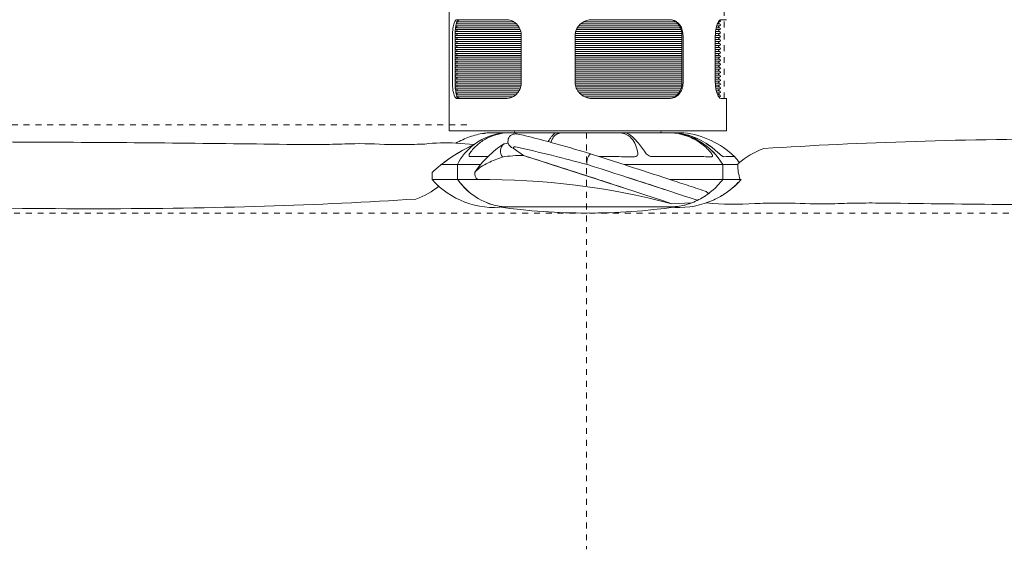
# Model space of a CAD drawing. Header units: millimetres. Extents: x 5806 to 11192, y -3252 to 7544.
# Tile 7 of 11: x 6306 to 6806, y 1189 to 1458. Entities that reach past the tile are written whole.
import ezdxf

# ---------------------------------------------------------------- set-up
doc = ezdxf.new("R2010")
doc.units = ezdxf.units.MM
doc.linetypes.add('Dash', pattern=[6, 3, -3])
doc.layers.add('A-ANNO-DIMS', color=7, linetype='Dash', lineweight=9, true_color=0xd2d2d2)
doc.layers.add('E-LITE-EQPM', color=7, linetype='Continuous', lineweight=20)

# ---------------------------------------------------------------- blocks, each defined once
blk = doc.blocks.new('33451 - 32100 JUST FAN Matt black ceiling fan with DC motor-500755-Alzado_PDF')
at = {"layer": 'E-LITE-EQPM'}
for p, q in [((6523.66, 1467.07), (6523.66, 1401.54)), ((6527.55, 1454.99), (6527.25, 1454.99)), ((6527.25, 1454.99), (6527.26, 1454.99)), ((6527.41, 1455.99), (6527.62, 1455.99)), ((6527.8, 1458.04), (6553.08, 1458.04)), ((6596.24, 1458.04), (6635.89, 1458.04)), ((6609.01, 1457.99), (6608.86, 1457.99)), ((6660.43, 1455.99), (6660.03, 1455.99)), ((6660.96, 1454.99), (6660.37, 1454.99)), ((6660.96, 1457), (6660.48, 1457)), ((6660.54, 1455.99), (6660.96, 1455.99)), ((6660.97, 1455.99), (6660.55, 1455.99)), ((6660.97, 1457), (6660.96, 1457)), ((6660.96, 1455.99), (6660.97, 1455.99)), ((6660.97, 1454.99), (6660.96, 1454.99)), ((6661.74, 1458.04), (6664.55, 1458.04)), ((6525.4, 1426.06), (6525.4, 1450.04)), ((6526.72, 1426.06), (6526.72, 1450.04)), ((6527.25, 1452.98), (6526.88, 1453.18)), ((6527.26, 1453.98), (6527.25, 1453.98)), ((6527.25, 1453.98), (6527.62, 1453.98)), ((6527.55, 1452.98), (6527.25, 1452.98)), ((6527.25, 1452.98), (6527.26, 1452.98)), ((6527.26, 1451.97), (6527.25, 1451.97)), ((6527.25, 1451.97), (6527.62, 1451.97)), ((6527.55, 1450.97), (6527.25, 1450.97)), ((6527.25, 1450.97), (6527.26, 1450.97)), ((6527.26, 1449.96), (6527.25, 1449.96)), ((6527.25, 1449.96), (6527.62, 1449.96)), ((6560.32, 1450.04), (6560.32, 1426.06)), ((6587.68, 1426.06), (6587.68, 1450.04)), ((6641.92, 1450.04), (6641.92, 1426.06)), ((6642.46, 1450.04), (6642.46, 1426.06)), ((6658.85, 1426.06), (6658.85, 1450.04)), ((6660.96, 1452.98), (6660.37, 1452.98)), ((6660.96, 1450.97), (6660.37, 1450.97)), ((6660.54, 1453.98), (6660.96, 1453.98)), ((6660.54, 1451.97), (6660.96, 1451.97)), ((6660.54, 1449.96), (6660.96, 1449.96)), ((6660.97, 1453.98), (6660.55, 1453.98)), ((6660.97, 1451.97), (6660.55, 1451.97)), ((6660.97, 1449.96), (6660.55, 1449.96)), ((6660.96, 1453.98), (6660.97, 1453.98)), ((6660.97, 1452.98), (6660.96, 1452.98)), ((6660.96, 1451.97), (6660.97, 1451.97)), ((6660.97, 1450.97), (6660.96, 1450.97)), ((6660.96, 1449.96), (6660.97, 1449.96)), ((6527.55, 1448.96), (6527.25, 1448.96)), ((6527.25, 1448.96), (6527.26, 1448.96)), ((6527.26, 1447.95), (6527.25, 1447.95)), ((6527.25, 1447.95), (6527.62, 1447.95)), ((6527.55, 1446.95), (6527.25, 1446.95)), ((6527.25, 1446.95), (6527.26, 1446.95)), ((6527.26, 1445.94), (6527.25, 1445.94)), ((6527.25, 1445.94), (6527.62, 1445.94)), ((6527.55, 1444.95), (6527.25, 1444.95)), ((6527.25, 1444.95), (6527.26, 1444.95)), ((6660.96, 1448.96), (6660.37, 1448.96)), ((6660.96, 1446.95), (6660.37, 1446.95)), ((6660.96, 1444.95), (6660.37, 1444.95)), ((6660.54, 1447.95), (6660.96, 1447.95)), ((6660.54, 1445.94), (6660.96, 1445.94)), ((6660.97, 1447.95), (6660.55, 1447.95)), ((6660.97, 1445.94), (6660.55, 1445.94)), ((6660.97, 1448.96), (6660.96, 1448.96)), ((6660.96, 1447.95), (6660.97, 1447.95)), ((6660.97, 1446.95), (6660.96, 1446.95)), ((6660.96, 1445.94), (6660.97, 1445.94)), ((6660.97, 1444.95), (6660.96, 1444.95)), ((6527.26, 1443.93), (6527.25, 1443.93)), ((6527.25, 1443.93), (6527.62, 1443.93)), ((6527.55, 1442.94), (6527.25, 1442.94)), ((6527.25, 1442.94), (6527.26, 1442.94)), ((6527.26, 1441.93), (6527.25, 1441.93)), ((6527.25, 1441.93), (6527.62, 1441.93)), ((6527.55, 1440.93), (6527.25, 1440.93)), ((6527.25, 1440.93), (6527.26, 1440.93)), ((6527.26, 1439.92), (6527.25, 1439.92)), ((6527.25, 1439.92), (6527.62, 1439.92)), ((6660.96, 1442.94), (6660.37, 1442.94)), ((6660.96, 1440.93), (6660.37, 1440.93)), ((6660.54, 1443.93), (6660.96, 1443.93)), ((6660.54, 1441.93), (6660.96, 1441.93)), ((6660.54, 1439.92), (6660.96, 1439.92)), ((6660.97, 1443.93), (6660.55, 1443.93)), ((6660.97, 1441.93), (6660.55, 1441.93)), ((6660.97, 1439.92), (6660.55, 1439.92)), ((6660.96, 1443.93), (6660.97, 1443.93)), ((6660.97, 1442.94), (6660.96, 1442.94)), ((6660.96, 1441.93), (6660.97, 1441.93)), ((6660.97, 1440.93), (6660.96, 1440.93)), ((6660.96, 1439.92), (6660.97, 1439.92)), ((6527.55, 1438.92), (6527.25, 1438.92)), ((6527.25, 1438.92), (6527.26, 1438.92)), ((6527.26, 1437.91), (6527.25, 1437.91)), ((6527.25, 1437.91), (6527.62, 1437.91)), ((6527.55, 1436.91), (6527.25, 1436.91)), ((6527.25, 1436.91), (6527.26, 1436.91)), ((6527.26, 1435.9), (6527.25, 1435.9)), ((6527.25, 1435.9), (6527.62, 1435.9)), ((6527.55, 1434.9), (6527.25, 1434.9)), ((6527.25, 1434.9), (6527.26, 1434.9)), ((6660.96, 1438.92), (6660.37, 1438.92)), ((6660.96, 1436.91), (6660.37, 1436.91)), ((6660.96, 1434.9), (6660.37, 1434.9)), ((6660.54, 1437.91), (6660.96, 1437.91)), ((6660.54, 1435.9), (6660.96, 1435.9)), ((6660.97, 1437.91), (6660.55, 1437.91)), ((6660.97, 1435.9), (6660.55, 1435.9)), ((6660.97, 1438.92), (6660.96, 1438.92)), ((6660.96, 1437.91), (6660.97, 1437.91)), ((6660.97, 1436.91), (6660.96, 1436.91)), ((6660.96, 1435.9), (6660.97, 1435.9)), ((6660.97, 1434.9), (6660.96, 1434.9)), ((6527.26, 1433.89), (6527.25, 1433.89)), ((6527.25, 1433.89), (6527.62, 1433.89)), ((6527.55, 1432.89), (6527.25, 1432.89)), ((6527.25, 1432.89), (6527.26, 1432.89)), ((6527.26, 1431.88), (6527.25, 1431.88)), ((6527.25, 1431.88), (6527.62, 1431.88)), ((6527.55, 1430.89), (6527.25, 1430.89)), ((6527.25, 1430.89), (6527.26, 1430.89)), ((6527.26, 1429.88), (6527.25, 1429.88)), ((6527.25, 1429.88), (6527.62, 1429.88)), ((6660.96, 1432.89), (6660.37, 1432.89)), ((6660.96, 1430.89), (6660.37, 1430.89)), ((6660.54, 1433.89), (6660.96, 1433.89)), ((6660.54, 1431.88), (6660.96, 1431.88)), ((6660.54, 1429.88), (6660.96, 1429.88)), ((6660.97, 1433.89), (6660.55, 1433.89)), ((6660.97, 1431.88), (6660.55, 1431.88)), ((6660.97, 1429.88), (6660.55, 1429.88)), ((6660.96, 1433.89), (6660.97, 1433.89)), ((6660.97, 1432.89), (6660.96, 1432.89)), ((6660.96, 1431.88), (6660.97, 1431.88)), ((6660.97, 1430.89), (6660.96, 1430.89)), ((6660.96, 1429.88), (6660.97, 1429.88)), ((6527.55, 1428.88), (6527.25, 1428.88)), ((6527.25, 1428.88), (6527.26, 1428.88)), ((6527.26, 1427.87), (6527.25, 1427.87)), ((6527.25, 1427.87), (6527.62, 1427.87)), ((6527.55, 1426.87), (6527.25, 1426.87)), ((6527.25, 1426.87), (6527.26, 1426.87)), ((6527.26, 1425.86), (6527.25, 1425.86)), ((6527.25, 1425.86), (6527.62, 1425.86)), ((6527.55, 1424.86), (6527.25, 1424.86)), ((6527.25, 1424.86), (6527.26, 1424.86)), ((6660.96, 1428.88), (6660.37, 1428.88)), ((6660.96, 1426.87), (6660.37, 1426.87)), ((6660.96, 1424.86), (6660.37, 1424.86)), ((6660.54, 1427.87), (6660.96, 1427.87)), ((6660.54, 1425.86), (6660.96, 1425.86)), ((6660.97, 1427.87), (6660.55, 1427.87)), ((6660.97, 1425.86), (6660.55, 1425.86)), ((6660.97, 1428.88), (6660.96, 1428.88)), ((6660.96, 1427.87), (6660.97, 1427.87)), ((6660.97, 1426.87), (6660.96, 1426.87)), ((6660.96, 1425.86), (6660.97, 1425.86)), ((6660.97, 1424.86), (6660.96, 1424.86)), ((6527.25, 1422.85), (6526.87, 1423.06)), ((6527.18, 1421.84), (6527.25, 1421.84)), ((6527.26, 1423.85), (6527.25, 1423.85)), ((6527.25, 1423.85), (6527.62, 1423.85)), ((6527.55, 1422.85), (6527.25, 1422.85)), ((6527.25, 1422.85), (6527.26, 1422.85)), ((6527.26, 1421.84), (6527.25, 1421.84)), ((6527.25, 1421.84), (6527.62, 1421.84)), ((6527.55, 1420.84), (6527.25, 1420.84)), ((6527.25, 1420.84), (6527.26, 1420.84)), ((6660.43, 1419.83), (6660.06, 1419.83)), ((6660.96, 1422.85), (6660.37, 1422.85)), ((6660.96, 1420.84), (6660.37, 1420.84)), ((6660.54, 1423.85), (6660.96, 1423.85)), ((6660.54, 1421.84), (6660.96, 1421.84)), ((6660.54, 1419.83), (6660.96, 1419.83)), ((6660.97, 1423.85), (6660.55, 1423.85)), ((6660.97, 1421.84), (6660.55, 1421.84)), ((6660.97, 1419.83), (6660.55, 1419.83)), ((6660.96, 1423.85), (6660.97, 1423.85)), ((6660.97, 1422.85), (6660.96, 1422.85)), ((6660.96, 1421.84), (6660.97, 1421.84)), ((6660.97, 1420.84), (6660.96, 1420.84)), ((6660.96, 1419.83), (6660.97, 1419.83)), ((6553.05, 1418.04), (6527.81, 1418.04)), ((6635.87, 1418.04), (6596.27, 1418.04)), ((6660.96, 1418.84), (6660.65, 1418.84)), ((6660.67, 1418.84), (6660.97, 1418.84)), ((6660.97, 1418.84), (6660.88, 1418.79)), ((6660.97, 1418.84), (6660.96, 1418.84)), ((6664.55, 1418.04), (6661.75, 1418.04)), ((6664.56, 1401.54), (6664.56, 1418.04)), ((6523.67, 1401.54), (6523.66, 1401.54)), ((6664.55, 1401.54), (6523.67, 1401.54)), ((6550.01, 1400.62), (6550.14, 1400.62)), ((6556.93, 1401.54), (6557.02, 1400.62)), ((6631.2, 1400.62), (6631.29, 1401.54))]:
    blk.add_line(p, q, dxfattribs=at)
at = {"layer": 'E-LITE-EQPM', "flags": 128}
for points in [[(6527.25, 1453.98), (6527.67, 1454.21), (6527.71, 1454.69), (6527.32, 1454.98), (6527.25, 1454.99)], [(6527.26, 1457), (6528.41, 1457), (6531.41, 1457), (6536.19, 1457), (6542.6, 1457), (6550.47, 1457), (6556.46, 1457)], [(6557.77, 1455.99), (6555.45, 1455.99), (6546.86, 1455.99), (6539.61, 1455.99), (6533.89, 1455.99), (6529.88, 1455.99), (6527.67, 1455.99), (6527.26, 1455.99)], [(6527.26, 1454.99), (6528.41, 1454.99), (6531.41, 1454.99), (6536.19, 1454.99), (6542.6, 1454.99), (6550.47, 1454.99), (6558.67, 1454.99)], [(6527.44, 1456.09), (6527.67, 1456.22), (6527.71, 1456.7)], [(6589.57, 1454.99), (6591.56, 1454.99), (6602.78, 1454.99), (6613.76, 1454.99), (6624.19, 1454.99), (6633.76, 1454.99), (6640.54, 1454.99)], [(6639.74, 1455.99), (6638.68, 1455.99), (6629.7, 1455.99), (6619.72, 1455.99), (6609.01, 1455.99), (6597.89, 1455.99), (6590.63, 1455.99)], [(6592.15, 1457), (6602.78, 1457), (6613.76, 1457), (6624.19, 1457), (6633.76, 1457), (6638.58, 1457)], [(6659.57, 1454.99), (6660.67, 1454.99), (6660.97, 1454.99)], [(6660.48, 1457), (6660.67, 1457), (6660.97, 1457)], [(6660.97, 1457), (6660.55, 1456.76), (6660.51, 1456.28), (6660.9, 1455.99), (6660.97, 1455.99)], [(6660.97, 1454.99), (6660.55, 1454.75), (6660.51, 1454.27), (6660.9, 1453.98), (6660.97, 1453.98)], [(6661.2, 1457.87), (6661.39, 1457.76), (6661.42, 1457.29), (6661.04, 1457), (6660.97, 1457)], [(6660.97, 1455.99), (6661.39, 1455.76), (6661.42, 1455.28), (6661.04, 1454.99), (6660.97, 1454.99)], [(6527.25, 1450.97), (6526.83, 1451.2), (6526.79, 1451.68), (6527.18, 1451.96), (6527.25, 1451.97)], [(6527.25, 1448.96), (6526.83, 1449.19), (6526.79, 1449.67), (6527.18, 1449.96), (6527.25, 1449.96)], [(6526.95, 1453.8), (6527.18, 1453.97), (6527.25, 1453.98)], [(6527.25, 1451.97), (6527.67, 1452.2), (6527.71, 1452.68), (6527.32, 1452.97), (6527.25, 1452.98)], [(6527.25, 1449.96), (6527.67, 1450.19), (6527.71, 1450.68), (6527.32, 1450.97), (6527.25, 1450.97)], [(6559.29, 1453.98), (6555.45, 1453.98), (6546.86, 1453.98), (6539.61, 1453.98), (6533.89, 1453.98), (6529.88, 1453.98), (6527.67, 1453.98), (6527.26, 1453.98)], [(6527.26, 1452.98), (6528.41, 1452.98), (6531.41, 1452.98), (6536.19, 1452.98), (6542.6, 1452.98), (6550.47, 1452.98), (6559.57, 1452.98), (6559.74, 1452.98)], [(6560.08, 1451.97), (6555.45, 1451.97), (6546.86, 1451.97), (6539.61, 1451.97), (6533.89, 1451.97), (6529.88, 1451.97), (6527.67, 1451.97), (6527.26, 1451.97)], [(6527.26, 1450.97), (6528.41, 1450.97), (6531.41, 1450.97), (6536.19, 1450.97), (6542.6, 1450.97), (6550.47, 1450.97), (6559.57, 1450.97), (6560.22, 1450.97)], [(6560.32, 1449.96), (6555.45, 1449.96), (6546.86, 1449.96), (6539.61, 1449.96), (6533.89, 1449.96), (6529.88, 1449.96), (6527.67, 1449.96), (6527.26, 1449.96)], [(6641.92, 1449.96), (6638.68, 1449.96), (6629.7, 1449.96), (6619.72, 1449.96), (6609.01, 1449.96), (6597.89, 1449.96), (6587.68, 1449.96)], [(6587.8, 1450.97), (6591.56, 1450.97), (6602.78, 1450.97), (6613.76, 1450.97), (6624.19, 1450.97), (6633.76, 1450.97), (6641.84, 1450.97)], [(6641.73, 1451.97), (6638.68, 1451.97), (6629.7, 1451.97), (6619.72, 1451.97), (6609.01, 1451.97), (6597.89, 1451.97), (6587.96, 1451.97)], [(6588.35, 1452.98), (6591.56, 1452.98), (6602.78, 1452.98), (6613.76, 1452.98), (6624.19, 1452.98), (6633.76, 1452.98), (6641.44, 1452.98)], [(6641.06, 1453.98), (6638.68, 1453.98), (6629.7, 1453.98), (6619.72, 1453.98), (6609.01, 1453.98), (6597.89, 1453.98), (6588.86, 1453.98)], [(6660.43, 1449.96), (6660.03, 1449.96), (6658.85, 1449.96)], [(6658.89, 1450.97), (6660.67, 1450.97), (6660.97, 1450.97)], [(6660.43, 1451.97), (6660.03, 1451.97), (6658.92, 1451.97)], [(6659.11, 1452.98), (6660.67, 1452.98), (6660.97, 1452.98)], [(6660.43, 1453.98), (6660.03, 1453.98), (6659.3, 1453.98)], [(6660.97, 1452.98), (6660.55, 1452.75), (6660.51, 1452.26), (6660.9, 1451.97), (6660.97, 1451.97)], [(6660.97, 1450.97), (6660.55, 1450.74), (6660.51, 1450.25), (6660.9, 1449.97), (6660.97, 1449.96)], [(6660.97, 1453.98), (6661.39, 1453.75), (6661.42, 1453.27), (6661.04, 1452.98), (6660.97, 1452.98)], [(6660.97, 1451.97), (6661.39, 1451.74), (6661.42, 1451.26), (6661.04, 1450.98), (6660.97, 1450.97)], [(6660.97, 1449.96), (6661.39, 1449.73), (6661.42, 1449.25), (6661.04, 1448.97), (6660.97, 1448.96)], [(6527.25, 1446.95), (6526.83, 1447.18), (6526.79, 1447.66), (6527.18, 1447.95), (6527.25, 1447.95)], [(6527.25, 1444.95), (6526.83, 1445.17), (6526.79, 1445.65), (6527.18, 1445.94), (6527.25, 1445.94)], [(6527.25, 1447.95), (6527.67, 1448.18), (6527.71, 1448.67), (6527.32, 1448.96), (6527.25, 1448.96)], [(6527.25, 1445.94), (6527.67, 1446.18), (6527.71, 1446.66), (6527.32, 1446.95), (6527.25, 1446.95)], [(6527.25, 1443.93), (6527.67, 1444.17), (6527.71, 1444.65), (6527.32, 1444.94), (6527.25, 1444.95)], [(6527.26, 1448.96), (6528.41, 1448.96), (6531.41, 1448.96), (6536.19, 1448.96), (6542.6, 1448.96), (6550.47, 1448.96), (6559.57, 1448.96), (6560.32, 1448.96)], [(6560.32, 1447.95), (6555.45, 1447.95), (6546.86, 1447.95), (6539.61, 1447.95), (6533.89, 1447.95), (6529.88, 1447.95), (6527.67, 1447.95), (6527.26, 1447.95)], [(6527.26, 1446.95), (6528.41, 1446.95), (6531.41, 1446.95), (6536.19, 1446.95), (6542.6, 1446.95), (6550.47, 1446.95), (6559.57, 1446.95), (6560.32, 1446.95)], [(6560.32, 1445.94), (6555.45, 1445.94), (6546.86, 1445.94), (6539.61, 1445.94), (6533.89, 1445.94), (6529.88, 1445.94), (6527.67, 1445.94), (6527.26, 1445.94)], [(6527.26, 1444.95), (6528.41, 1444.95), (6531.41, 1444.95), (6536.19, 1444.95), (6542.6, 1444.95), (6550.47, 1444.95), (6559.57, 1444.95), (6560.32, 1444.95)], [(6587.68, 1448.96), (6591.56, 1448.96), (6602.78, 1448.96), (6613.76, 1448.96), (6624.19, 1448.96), (6633.76, 1448.96), (6641.92, 1448.96)], [(6641.92, 1447.95), (6638.68, 1447.95), (6629.7, 1447.95), (6619.72, 1447.95), (6609.01, 1447.95), (6597.89, 1447.95), (6587.68, 1447.95)], [(6587.68, 1446.95), (6591.56, 1446.95), (6602.78, 1446.95), (6613.76, 1446.95), (6624.19, 1446.95), (6633.76, 1446.95), (6641.92, 1446.95)], [(6641.92, 1445.94), (6638.68, 1445.94), (6629.7, 1445.94), (6619.72, 1445.94), (6609.01, 1445.94), (6597.89, 1445.94), (6587.68, 1445.94)], [(6587.68, 1444.95), (6591.56, 1444.95), (6602.78, 1444.95), (6613.76, 1444.95), (6624.19, 1444.95), (6633.76, 1444.95), (6641.92, 1444.95)], [(6658.85, 1448.96), (6660.67, 1448.96), (6660.97, 1448.96)], [(6660.43, 1447.95), (6660.03, 1447.95), (6658.85, 1447.95)], [(6658.85, 1446.95), (6660.67, 1446.95), (6660.97, 1446.95)], [(6660.43, 1445.94), (6660.03, 1445.94), (6658.85, 1445.94)], [(6658.85, 1444.95), (6660.67, 1444.95), (6660.97, 1444.95)], [(6660.97, 1448.96), (6660.55, 1448.73), (6660.51, 1448.25), (6660.9, 1447.96), (6660.97, 1447.95)], [(6660.97, 1446.95), (6660.55, 1446.72), (6660.51, 1446.24), (6660.9, 1445.95), (6660.97, 1445.94)], [(6660.97, 1444.95), (6660.55, 1444.71), (6660.51, 1444.23), (6660.9, 1443.94), (6660.97, 1443.93)], [(6660.97, 1447.95), (6661.39, 1447.72), (6661.42, 1447.24), (6661.04, 1446.96), (6660.97, 1446.95)], [(6660.97, 1445.94), (6661.39, 1445.71), (6661.42, 1445.24), (6661.04, 1444.95), (6660.97, 1444.95)], [(6527.25, 1442.94), (6526.83, 1443.17), (6526.79, 1443.64), (6527.18, 1443.93), (6527.25, 1443.93)], [(6527.25, 1440.93), (6526.83, 1441.16), (6526.79, 1441.63), (6527.18, 1441.92), (6527.25, 1441.93)], [(6527.25, 1438.92), (6526.83, 1439.15), (6526.79, 1439.63), (6527.18, 1439.91), (6527.25, 1439.92)], [(6527.25, 1441.93), (6527.67, 1442.16), (6527.71, 1442.64), (6527.32, 1442.93), (6527.25, 1442.94)], [(6527.25, 1439.92), (6527.67, 1440.15), (6527.71, 1440.63), (6527.32, 1440.92), (6527.25, 1440.93)], [(6560.32, 1443.93), (6555.45, 1443.93), (6546.86, 1443.93), (6539.61, 1443.93), (6533.89, 1443.93), (6529.88, 1443.93), (6527.67, 1443.93), (6527.26, 1443.93)], [(6527.26, 1442.94), (6528.41, 1442.94), (6531.41, 1442.94), (6536.19, 1442.94), (6542.6, 1442.94), (6550.47, 1442.94), (6559.57, 1442.94), (6560.32, 1442.94)], [(6560.32, 1441.93), (6555.45, 1441.93), (6546.86, 1441.93), (6539.61, 1441.93), (6533.89, 1441.93), (6529.88, 1441.93), (6527.67, 1441.93), (6527.26, 1441.93)], [(6527.26, 1440.93), (6528.41, 1440.93), (6531.41, 1440.93), (6536.19, 1440.93), (6542.6, 1440.93), (6550.47, 1440.93), (6559.57, 1440.93), (6560.32, 1440.93)], [(6560.32, 1439.92), (6555.45, 1439.92), (6546.86, 1439.92), (6539.61, 1439.92), (6533.89, 1439.92), (6529.88, 1439.92), (6527.67, 1439.92), (6527.26, 1439.92)], [(6641.92, 1443.93), (6638.68, 1443.93), (6629.7, 1443.93), (6619.72, 1443.93), (6609.01, 1443.93), (6597.89, 1443.93), (6587.68, 1443.93)], [(6587.68, 1442.94), (6591.56, 1442.94), (6602.78, 1442.94), (6613.76, 1442.94), (6624.19, 1442.94), (6633.76, 1442.94), (6641.92, 1442.94)], [(6641.92, 1441.93), (6638.68, 1441.93), (6629.7, 1441.93), (6619.72, 1441.93), (6609.01, 1441.93), (6597.89, 1441.93), (6587.68, 1441.93)], [(6587.68, 1440.93), (6591.56, 1440.93), (6602.78, 1440.93), (6613.76, 1440.93), (6624.19, 1440.93), (6633.76, 1440.93), (6641.92, 1440.93)], [(6641.92, 1439.92), (6638.68, 1439.92), (6629.7, 1439.92), (6619.72, 1439.92), (6609.01, 1439.92), (6597.89, 1439.92), (6587.68, 1439.92)], [(6660.43, 1443.93), (6660.03, 1443.93), (6658.85, 1443.93)], [(6658.85, 1442.94), (6660.67, 1442.94), (6660.97, 1442.94)], [(6660.43, 1441.93), (6660.03, 1441.93), (6658.85, 1441.93)], [(6658.85, 1440.93), (6660.67, 1440.93), (6660.97, 1440.93)], [(6660.43, 1439.92), (6660.03, 1439.92), (6658.85, 1439.92)], [(6660.97, 1442.94), (6660.55, 1442.7), (6660.51, 1442.22), (6660.9, 1441.93), (6660.97, 1441.93)], [(6660.97, 1440.93), (6660.55, 1440.7), (6660.51, 1440.21), (6660.9, 1439.92), (6660.97, 1439.92)], [(6660.97, 1443.93), (6661.39, 1443.71), (6661.42, 1443.23), (6661.04, 1442.94), (6660.97, 1442.94)], [(6660.97, 1441.93), (6661.39, 1441.7), (6661.42, 1441.22), (6661.04, 1440.93), (6660.97, 1440.93)], [(6660.97, 1439.92), (6661.39, 1439.69), (6661.42, 1439.21), (6661.04, 1438.92), (6660.97, 1438.92)], [(6527.25, 1436.91), (6526.83, 1437.14), (6526.79, 1437.62), (6527.18, 1437.9), (6527.25, 1437.91)], [(6527.25, 1434.9), (6526.83, 1435.13), (6526.79, 1435.61), (6527.18, 1435.9), (6527.25, 1435.9)], [(6527.25, 1437.91), (6527.67, 1438.14), (6527.71, 1438.62), (6527.32, 1438.91), (6527.25, 1438.92)], [(6527.25, 1435.9), (6527.67, 1436.13), (6527.71, 1436.62), (6527.32, 1436.91), (6527.25, 1436.91)], [(6527.25, 1433.89), (6527.67, 1434.12), (6527.71, 1434.61), (6527.32, 1434.9), (6527.25, 1434.9)], [(6527.26, 1438.92), (6528.41, 1438.92), (6531.41, 1438.92), (6536.19, 1438.92), (6542.6, 1438.92), (6550.47, 1438.92), (6559.57, 1438.92), (6560.32, 1438.92)], [(6560.32, 1437.91), (6555.45, 1437.91), (6546.86, 1437.91), (6539.61, 1437.91), (6533.89, 1437.91), (6529.88, 1437.91), (6527.67, 1437.91), (6527.26, 1437.91)], [(6527.26, 1436.91), (6528.41, 1436.91), (6531.41, 1436.91), (6536.19, 1436.91), (6542.6, 1436.91), (6550.47, 1436.91), (6559.57, 1436.91), (6560.32, 1436.91)], [(6560.32, 1435.9), (6555.45, 1435.9), (6546.86, 1435.9), (6539.61, 1435.9), (6533.89, 1435.9), (6529.88, 1435.9), (6527.67, 1435.9), (6527.26, 1435.9)], [(6527.26, 1434.9), (6528.41, 1434.9), (6531.41, 1434.9), (6536.19, 1434.9), (6542.6, 1434.9), (6550.47, 1434.9), (6559.57, 1434.9), (6560.32, 1434.9)], [(6587.68, 1438.92), (6591.56, 1438.92), (6602.78, 1438.92), (6613.76, 1438.92), (6624.19, 1438.92), (6633.76, 1438.92), (6641.92, 1438.92)], [(6641.92, 1437.91), (6638.68, 1437.91), (6629.7, 1437.91), (6619.72, 1437.91), (6609.01, 1437.91), (6597.89, 1437.91), (6587.68, 1437.91)], [(6587.68, 1436.91), (6591.56, 1436.91), (6602.78, 1436.91), (6613.76, 1436.91), (6624.19, 1436.91), (6633.76, 1436.91), (6641.92, 1436.91)], [(6641.92, 1435.9), (6638.68, 1435.9), (6629.7, 1435.9), (6619.72, 1435.9), (6609.01, 1435.9), (6597.89, 1435.9), (6587.68, 1435.9)], [(6587.68, 1434.9), (6591.56, 1434.9), (6602.78, 1434.9), (6613.76, 1434.9), (6624.19, 1434.9), (6633.76, 1434.9), (6641.92, 1434.9)], [(6658.85, 1438.92), (6660.67, 1438.92), (6660.97, 1438.92)], [(6660.43, 1437.91), (6660.03, 1437.91), (6658.85, 1437.91)], [(6658.85, 1436.91), (6660.67, 1436.91), (6660.97, 1436.91)], [(6660.43, 1435.9), (6660.03, 1435.9), (6658.85, 1435.9)], [(6658.85, 1434.9), (6660.67, 1434.9), (6660.97, 1434.9)], [(6660.97, 1438.92), (6660.55, 1438.69), (6660.51, 1438.2), (6660.9, 1437.91), (6660.97, 1437.91)], [(6660.97, 1436.91), (6660.55, 1436.68), (6660.51, 1436.2), (6660.9, 1435.91), (6660.97, 1435.9)], [(6660.97, 1434.9), (6660.55, 1434.67), (6660.51, 1434.19), (6660.9, 1433.9), (6660.97, 1433.89)], [(6660.97, 1437.91), (6661.39, 1437.68), (6661.42, 1437.2), (6661.04, 1436.92), (6660.97, 1436.91)], [(6660.97, 1435.9), (6661.39, 1435.67), (6661.42, 1435.19), (6661.04, 1434.91), (6660.97, 1434.9)], [(6527.25, 1432.89), (6526.83, 1433.12), (6526.79, 1433.6), (6527.18, 1433.89), (6527.25, 1433.89)], [(6527.25, 1430.89), (6526.83, 1431.12), (6526.79, 1431.59), (6527.18, 1431.88), (6527.25, 1431.88)], [(6527.25, 1428.88), (6526.83, 1429.11), (6526.79, 1429.58), (6527.18, 1429.87), (6527.25, 1429.88)], [(6527.25, 1431.88), (6527.67, 1432.12), (6527.71, 1432.6), (6527.32, 1432.89), (6527.25, 1432.89)], [(6527.25, 1429.88), (6527.67, 1430.11), (6527.71, 1430.59), (6527.32, 1430.88), (6527.25, 1430.89)], [(6560.32, 1433.89), (6555.45, 1433.89), (6546.86, 1433.89), (6539.61, 1433.89), (6533.89, 1433.89), (6529.88, 1433.89), (6527.67, 1433.89), (6527.26, 1433.89)], [(6527.26, 1432.89), (6528.41, 1432.89), (6531.41, 1432.89), (6536.19, 1432.89), (6542.6, 1432.89), (6550.47, 1432.89), (6559.57, 1432.89), (6560.32, 1432.89)], [(6560.32, 1431.88), (6555.45, 1431.88), (6546.86, 1431.88), (6539.61, 1431.88), (6533.89, 1431.88), (6529.88, 1431.88), (6527.67, 1431.88), (6527.26, 1431.88)], [(6527.26, 1430.89), (6528.41, 1430.89), (6531.41, 1430.89), (6536.19, 1430.89), (6542.6, 1430.89), (6550.47, 1430.89), (6559.57, 1430.89), (6560.32, 1430.89)], [(6560.32, 1429.88), (6555.45, 1429.88), (6546.86, 1429.88), (6539.61, 1429.88), (6533.89, 1429.88), (6529.88, 1429.88), (6527.67, 1429.88), (6527.26, 1429.88)], [(6641.92, 1433.89), (6638.68, 1433.89), (6629.7, 1433.89), (6619.72, 1433.89), (6609.01, 1433.89), (6597.89, 1433.89), (6587.68, 1433.89)], [(6587.68, 1432.89), (6591.56, 1432.89), (6602.78, 1432.89), (6613.76, 1432.89), (6624.19, 1432.89), (6633.76, 1432.89), (6641.92, 1432.89)], [(6641.92, 1431.88), (6638.68, 1431.88), (6629.7, 1431.88), (6619.72, 1431.88), (6609.01, 1431.88), (6597.89, 1431.88), (6587.68, 1431.88)], [(6587.68, 1430.89), (6591.56, 1430.89), (6602.78, 1430.89), (6613.76, 1430.89), (6624.19, 1430.89), (6633.76, 1430.89), (6641.92, 1430.89)], [(6641.92, 1429.88), (6638.68, 1429.88), (6629.7, 1429.88), (6619.72, 1429.88), (6609.01, 1429.88), (6597.89, 1429.88), (6587.68, 1429.88)], [(6660.43, 1433.89), (6660.03, 1433.89), (6658.85, 1433.89)], [(6658.85, 1432.89), (6660.67, 1432.89), (6660.97, 1432.89)], [(6660.43, 1431.88), (6660.03, 1431.88), (6658.85, 1431.88)], [(6658.85, 1430.89), (6660.67, 1430.89), (6660.97, 1430.89)], [(6660.43, 1429.88), (6660.03, 1429.88), (6658.85, 1429.88)], [(6660.97, 1432.89), (6660.55, 1432.66), (6660.51, 1432.18), (6660.9, 1431.89), (6660.97, 1431.88)], [(6660.97, 1430.89), (6660.55, 1430.65), (6660.51, 1430.17), (6660.9, 1429.88), (6660.97, 1429.88)], [(6660.97, 1433.89), (6661.39, 1433.66), (6661.42, 1433.19), (6661.04, 1432.9), (6660.97, 1432.89)], [(6660.97, 1431.88), (6661.39, 1431.65), (6661.42, 1431.18), (6661.04, 1430.89), (6660.97, 1430.89)], [(6660.97, 1429.88), (6661.39, 1429.65), (6661.42, 1429.17), (6661.04, 1428.88), (6660.97, 1428.88)], [(6527.25, 1426.87), (6526.83, 1427.1), (6526.79, 1427.58), (6527.18, 1427.86), (6527.25, 1427.87)], [(6527.25, 1424.86), (6526.83, 1425.09), (6526.79, 1425.57), (6527.18, 1425.85), (6527.25, 1425.86)], [(6527.25, 1427.87), (6527.67, 1428.1), (6527.71, 1428.58), (6527.32, 1428.87), (6527.25, 1428.88)], [(6527.25, 1425.86), (6527.67, 1426.09), (6527.71, 1426.57), (6527.32, 1426.86), (6527.25, 1426.87)], [(6527.25, 1423.85), (6527.67, 1424.08), (6527.71, 1424.57), (6527.32, 1424.86), (6527.25, 1424.86)], [(6527.26, 1428.88), (6528.41, 1428.88), (6531.41, 1428.88), (6536.19, 1428.88), (6542.6, 1428.88), (6550.47, 1428.88), (6559.57, 1428.88), (6560.32, 1428.88)], [(6560.32, 1427.87), (6555.45, 1427.87), (6546.86, 1427.87), (6539.61, 1427.87), (6533.89, 1427.87), (6529.88, 1427.87), (6527.67, 1427.87), (6527.26, 1427.87)], [(6527.26, 1426.87), (6528.41, 1426.87), (6531.41, 1426.87), (6536.19, 1426.87), (6542.6, 1426.87), (6550.47, 1426.87), (6559.57, 1426.87), (6560.32, 1426.87)], [(6560.3, 1425.86), (6555.45, 1425.86), (6546.86, 1425.86), (6539.61, 1425.86), (6533.89, 1425.86), (6529.88, 1425.86), (6527.67, 1425.86), (6527.26, 1425.86)], [(6527.26, 1424.86), (6528.41, 1424.86), (6531.41, 1424.86), (6536.19, 1424.86), (6542.6, 1424.86), (6550.47, 1424.86), (6559.57, 1424.86), (6560.19, 1424.86)], [(6587.68, 1428.88), (6591.56, 1428.88), (6602.78, 1428.88), (6613.76, 1428.88), (6624.19, 1428.88), (6633.76, 1428.88), (6641.92, 1428.88)], [(6641.92, 1427.87), (6638.68, 1427.87), (6629.7, 1427.87), (6619.72, 1427.87), (6609.01, 1427.87), (6597.89, 1427.87), (6587.68, 1427.87)], [(6587.68, 1426.87), (6591.56, 1426.87), (6602.78, 1426.87), (6613.76, 1426.87), (6624.19, 1426.87), (6633.76, 1426.87), (6641.92, 1426.87)], [(6641.9, 1425.86), (6638.68, 1425.86), (6629.7, 1425.86), (6619.72, 1425.86), (6609.01, 1425.86), (6597.89, 1425.86), (6587.71, 1425.86)], [(6587.84, 1424.86), (6591.56, 1424.86), (6602.78, 1424.86), (6613.76, 1424.86), (6624.19, 1424.86), (6633.76, 1424.86), (6641.81, 1424.86)], [(6658.85, 1428.88), (6660.67, 1428.88), (6660.97, 1428.88)], [(6660.43, 1427.87), (6660.03, 1427.87), (6658.85, 1427.87)], [(6658.85, 1426.87), (6660.67, 1426.87), (6660.97, 1426.87)], [(6660.43, 1425.86), (6660.03, 1425.86), (6658.86, 1425.86)], [(6658.91, 1424.86), (6660.67, 1424.86), (6660.97, 1424.86)], [(6660.97, 1428.88), (6660.55, 1428.65), (6660.51, 1428.16), (6660.9, 1427.87), (6660.97, 1427.87)], [(6660.97, 1426.87), (6660.55, 1426.64), (6660.51, 1426.15), (6660.9, 1425.86), (6660.97, 1425.86)], [(6660.97, 1424.86), (6660.55, 1424.63), (6660.51, 1424.15), (6660.9, 1423.86), (6660.97, 1423.85)], [(6660.97, 1427.87), (6661.39, 1427.64), (6661.42, 1427.16), (6661.04, 1426.87), (6660.97, 1426.87)], [(6660.97, 1425.86), (6661.39, 1425.63), (6661.42, 1425.15), (6661.04, 1424.87), (6660.97, 1424.86)], [(6526.82, 1423.58), (6527.18, 1423.85), (6527.25, 1423.85)], [(6527.25, 1421.84), (6527.67, 1422.07), (6527.71, 1422.56), (6527.32, 1422.85), (6527.25, 1422.85)], [(6527.45, 1419.94), (6527.67, 1420.07), (6527.71, 1420.55), (6527.32, 1420.84), (6527.25, 1420.84)], [(6559.99, 1423.85), (6555.45, 1423.85), (6546.86, 1423.85), (6539.61, 1423.85), (6533.89, 1423.85), (6529.88, 1423.85), (6527.67, 1423.85), (6527.26, 1423.85)], [(6527.26, 1422.85), (6528.41, 1422.85), (6531.41, 1422.85), (6536.19, 1422.85), (6542.6, 1422.85), (6550.47, 1422.85), (6559.57, 1422.85)], [(6559.12, 1421.84), (6555.45, 1421.84), (6546.86, 1421.84), (6539.61, 1421.84), (6533.89, 1421.84), (6529.88, 1421.84), (6527.67, 1421.84), (6527.26, 1421.84)], [(6527.26, 1420.84), (6528.41, 1420.84), (6531.41, 1420.84), (6536.19, 1420.84), (6542.6, 1420.84), (6550.47, 1420.84), (6558.47, 1420.84)], [(6557.51, 1419.83), (6555.45, 1419.83), (6546.86, 1419.83), (6539.61, 1419.83), (6533.89, 1419.83), (6529.88, 1419.83), (6527.67, 1419.83), (6527.26, 1419.83)], [(6641.65, 1423.85), (6638.68, 1423.85), (6629.7, 1423.85), (6619.72, 1423.85), (6609.01, 1423.85), (6597.89, 1423.85), (6588.06, 1423.85)], [(6588.46, 1422.85), (6591.56, 1422.85), (6602.78, 1422.85), (6613.76, 1422.85), (6624.19, 1422.85), (6633.76, 1422.85), (6641.36, 1422.85)], [(6640.92, 1421.84), (6638.68, 1421.84), (6629.7, 1421.84), (6619.72, 1421.84), (6609.01, 1421.84), (6597.89, 1421.84), (6589.05, 1421.84)], [(6589.81, 1420.84), (6591.56, 1420.84), (6602.78, 1420.84), (6613.76, 1420.84), (6624.19, 1420.84), (6633.76, 1420.84), (6640.36, 1420.84)], [(6639.52, 1419.83), (6638.68, 1419.83), (6629.7, 1419.83), (6619.72, 1419.83), (6609.01, 1419.83), (6597.89, 1419.83), (6590.92, 1419.83)], [(6660.43, 1423.85), (6660.03, 1423.85), (6659, 1423.85)], [(6659.15, 1422.85), (6660.67, 1422.85), (6660.97, 1422.85)], [(6660.43, 1421.84), (6660.03, 1421.84), (6659.37, 1421.84)], [(6659.65, 1420.84), (6660.67, 1420.84), (6660.97, 1420.84)], [(6660.97, 1422.85), (6660.55, 1422.62), (6660.51, 1422.14), (6660.9, 1421.85), (6660.97, 1421.84)], [(6660.97, 1420.84), (6660.55, 1420.61), (6660.51, 1420.13), (6660.9, 1419.84), (6660.97, 1419.83)], [(6660.97, 1423.85), (6661.39, 1423.62), (6661.42, 1423.14), (6661.04, 1422.86), (6660.97, 1422.85)], [(6660.97, 1421.84), (6661.39, 1421.61), (6661.42, 1421.14), (6661.04, 1420.85), (6660.97, 1420.84)], [(6660.97, 1419.83), (6661.39, 1419.6), (6661.42, 1419.13), (6661.04, 1418.84), (6660.97, 1418.84)], [(6527.26, 1418.84), (6528.41, 1418.84), (6531.41, 1418.84), (6536.19, 1418.84), (6542.6, 1418.84), (6550.47, 1418.84), (6555.9, 1418.84)], [(6592.65, 1418.84), (6602.78, 1418.84), (6613.76, 1418.84), (6624.19, 1418.84), (6633.76, 1418.84), (6638.2, 1418.84)]]:
    blk.add_lwpolyline(points, dxfattribs=at)
at = {"layer": 'E-LITE-EQPM'}
for points, knots in [([(6525.4, 1450.04), (6525.4, 1450.67), (6525.44, 1451.88), (6525.59, 1453.63), (6525.85, 1455.15), (6526.44, 1457.24), (6527.16, 1458.03), (6527.8, 1458.04)], [0, 0, 0, 0, 0.142857, 0.285714, 0.428571, 0.571429, 1, 1, 1, 1]), ([(6526.72, 1450.04), (6526.72, 1450.51), (6526.73, 1451.2), (6526.78, 1452.1), (6526.84, 1452.98), (6526.96, 1454.02), (6527.18, 1455.26), (6527.49, 1456.4), (6528.08, 1457.64), (6528.63, 1458.03), (6529.05, 1458.04)], [-1, -1, -1, -1, -0.892857, -0.839286, -0.785714, -0.678571, -0.571429, -0.428571, -0.285714, 0, 0, 0, 0]), ([(6553.08, 1458.04), (6554.1, 1458.03), (6555.62, 1457.64), (6557.45, 1456.4), (6558.54, 1455.26), (6559.35, 1454.01), (6560.08, 1452.35), (6560.32, 1450.98), (6560.32, 1450.04)], [0, 0, 0, 0, 0.285714, 0.428571, 0.571429, 0.678571, 0.785714, 1, 1, 1, 1]), ([(6587.68, 1450.04), (6587.69, 1450.67), (6587.84, 1451.88), (6588.53, 1453.63), (6589.6, 1455.15), (6591.92, 1457.24), (6594.36, 1458.03), (6596.24, 1458.04)], [0, 0, 0, 0, 0.142857, 0.285714, 0.428571, 0.571429, 1, 1, 1, 1]), ([(6635.38, 1458.04), (6636.89, 1458.03), (6638.78, 1457.24), (6640.51, 1455.16), (6641.31, 1453.63), (6641.81, 1451.89), (6641.92, 1450.67), (6641.92, 1450.04)], [-1, -1, -1, -1, -0.571429, -0.428571, -0.285714, -0.142857, 0, 0, 0, 0]), ([(6635.89, 1458.04), (6636.9, 1458.03), (6638.35, 1457.64), (6640, 1456.4), (6640.96, 1455.26), (6641.65, 1454.01), (6642.26, 1452.35), (6642.46, 1450.98), (6642.46, 1450.04)], [0, 0, 0, 0, 0.285714, 0.428571, 0.571429, 0.678571, 0.785714, 1, 1, 1, 1]), ([(6658.85, 1450.04), (6658.85, 1450.67), (6658.91, 1451.88), (6659.18, 1453.63), (6659.59, 1455.15), (6660.42, 1457.24), (6661.21, 1458.03), (6661.74, 1458.04)], [0, 0, 0, 0, 0.142857, 0.285714, 0.428571, 0.571429, 1, 1, 1, 1]), ([(6527.81, 1418.04), (6527.38, 1418.04), (6526.81, 1418.43), (6526.21, 1419.67), (6525.88, 1420.82), (6525.65, 1422.07), (6525.46, 1423.74), (6525.4, 1425.11), (6525.4, 1426.06)], [0, 0, 0, 0, 0.285714, 0.428571, 0.571429, 0.678571, 0.785714, 1, 1, 1, 1]), ([(6529.06, 1418.04), (6528.43, 1418.04), (6527.73, 1418.83), (6527.15, 1420.92), (6526.9, 1422.45), (6526.75, 1424.2), (6526.72, 1425.43), (6526.72, 1426.06)], [-1, -1, -1, -1, -0.571429, -0.428571, -0.285714, -0.142857, 0, 0, 0, 0]), ([(6560.32, 1426.06), (6560.32, 1425.43), (6560.18, 1424.21), (6559.58, 1422.46), (6558.64, 1420.93), (6556.64, 1418.84), (6554.59, 1418.04), (6553.05, 1418.04)], [0, 0, 0, 0, 0.142857, 0.285714, 0.428571, 0.571429, 1, 1, 1, 1]), ([(6596.27, 1418.04), (6595.01, 1418.04), (6593.17, 1418.43), (6591, 1419.67), (6589.73, 1420.82), (6588.79, 1422.07), (6587.96, 1423.74), (6587.69, 1425.11), (6587.68, 1426.06)], [0, 0, 0, 0, 0.285714, 0.428571, 0.571429, 0.678571, 0.785714, 1, 1, 1, 1]), ([(6641.92, 1426.06), (6641.92, 1425.59), (6641.87, 1424.89), (6641.72, 1423.99), (6641.49, 1423.11), (6641.11, 1422.07), (6640.42, 1420.82), (6639.46, 1419.67), (6637.81, 1418.43), (6636.37, 1418.04), (6635.36, 1418.04)], [-1, -1, -1, -1, -0.892857, -0.839286, -0.785714, -0.678571, -0.571429, -0.428571, -0.285714, 0, 0, 0, 0]), ([(6642.46, 1426.06), (6642.46, 1425.43), (6642.35, 1424.21), (6641.84, 1422.46), (6641.04, 1420.93), (6639.29, 1418.84), (6637.39, 1418.04), (6635.87, 1418.04)], [0, 0, 0, 0, 0.142857, 0.285714, 0.428571, 0.571429, 1, 1, 1, 1]), ([(6661.75, 1418.04), (6661.39, 1418.04), (6660.83, 1418.43), (6660.09, 1419.67), (6659.63, 1420.82), (6659.28, 1422.07), (6658.96, 1423.74), (6658.85, 1425.11), (6658.85, 1426.06)], [0, 0, 0, 0, 0.285714, 0.428571, 0.571429, 0.678571, 0.785714, 1, 1, 1, 1])]:
    blk.add_open_spline(points, degree=3, knots=knots, dxfattribs=at)

msp = doc.modelspace()

# ---------------------------------------------------------------- linework, layer by layer
at = {"layer": 'A-ANNO-DIMS'}
for p, q in [((6663.38, 1418.04), (6663.38, 1613.04)), ((6532.68, 1404.57), (5933.68, 1404.57)), ((6593.52, 1400.62), (6593.52, 1189.05)), ((6593.52, 1400.62), (6593.52, 1307.44)), ((6593.8, 1359.82), (5939.21, 1359.82)), ((6594.89, 1359.82), (7249.49, 1359.82))]:
    msp.add_line(p, q, dxfattribs=at)
at = {"layer": 'E-LITE-EQPM'}
for p, q in [((6553.93, 1400.62), (6543.99, 1400.62)), ((6553.96, 1400.62), (6636.15, 1400.62)), ((6575.92, 1400.62), (6555.36, 1400.62)), ((6580.39, 1400.62), (6575.92, 1400.62)), ((6587.05, 1400.62), (6580.39, 1400.62)), ((6618.95, 1400.62), (6596.04, 1400.62)), ((6596.04, 1400.62), (6607.93, 1400.57)), ((6616.12, 1400.58), (6618.95, 1400.62)), ((6635, 1400.62), (6630.5, 1400.62)), ((6630.5, 1400.62), (6634.31, 1400.57)), ((6639.02, 1400.63), (6636.08, 1400.63)), ((6642.91, 1400.63), (6639.02, 1400.63)), ((6527.18, 1395.31), (6536.34, 1394.62)), ((6561.43, 1389.11), (6556.23, 1392.79)), ((6520.84, 1385.22), (6521.01, 1385.44)), ((6515.05, 1380.37), (6515.05, 1376.87)), ((6519.72, 1384.43), (6527.88, 1384.43)), ((6527.88, 1384.43), (6539.64, 1384.43)), ((6527.88, 1376.87), (6527.88, 1384.43)), ((6612.52, 1384.43), (6662.6, 1384.43)), ((6662.6, 1376.87), (6662.6, 1384.43)), ((6662.6, 1384.43), (6669.95, 1384.43)), ((6670.23, 1384.43), (6669.95, 1384.43)), ((6528.08, 1376.87), (6515.05, 1376.87)), ((6528.08, 1376.87), (6538.2, 1376.87)), ((6635.8, 1376.87), (6662.6, 1376.87)), ((6671.99, 1376.87), (6662.65, 1376.87)), ((6670.32, 1375.38), (6669.42, 1374.2)), ((6636.72, 1364.59), (6646.45, 1365.1)), ((6554.02, 1362.92), (6549.02, 1362.92)), ((6554.02, 1362.92), (6635, 1362.92)), ((6593.8, 1359.82), (6593, 1359.82)), ((6638.58, 1362.92), (6635, 1362.92))]:
    msp.add_line(p, q, dxfattribs=at)
for centre, radius, start, end in [((6554.15, 1371.22), 29.41, 90.4316, 127.2695), ((6557.24, 1396.32), 3.67, 106.9512, 195.1782), ((6557.5, 1394.38), 5.62, 79.3358, 103.7312), ((6550.9, 1352.8), 47.72, 76.0406, 80.7815), ((6584.28, 1489.39), 88.81, 268.7953, 271.791), ((6634.5, 1368.24), 32.43, 29.9563, 87.2171), ((6649.91, 1462.4), 62.73, 259.9996, 262.1601), ((6634.19, 1363.27), 37.67, 45.6081, 79.0379), ((6637.47, 1355.89), 45.07, 46.4176, 83.078), ((6478.03, 1208.25), 186.82, 86.0525, 92.2375), ((6521.5, 1320.21), 75.31, 85.6731, 97.7158), ((6580.14, 1350.86), 52.6, 123.0625, 134.2315), ((6554.62, 1391.27), 4.86, 130.8273, 217.4583), ((6560.84, 1348.29), 47.59, 98.622, 101.378), ((6557.24, 1396.32), 3.67, 195.4404, 253.9962), ((6411.98, 793.95), 623.57, 74.87539, 76.04056), ((6411.98, 793.95), 623.57, 74.80632, 74.94668), ((6411.98, 793.95), 623.57, 72.89244, 74.80535), ((6568.3, 1323.81), 77.68, 114.2908, 128.711), ((6568.3, 1323.81), 77.68, 114.2913, 127.5001), ((6554.15, 1371.22), 29.41, 127.2695, 153.3003), ((6557.18, 1392.57), 0.977, 77.1285, 166.8636), ((6557.18, 1392.57), 0.977, 107.0402, 166.8636), ((6344.52, 461.92), 955.61, 74.87281, 77.12846), ((6599.68, 1385.63), 6.05, 134.7301, 191.0825), ((6666.5, 1396.08), 8.37, 224.6636, 245.4078), ((6696.47, 1355.7), 39.1, 109.4123, 131.6586), ((6580.14, 1350.86), 52.6, 134.3789, 145.6953), ((6551.61, 1366.77), 20.28, 113.7356, 137.3406), ((6580.14, 1350.86), 52.6, 134.2185, 140.3455), ((6606.09, 1242.25), 156.19, 110.7845, 113.6462), ((6561.11, 1320.74), 68.34, 89.729, 98.7931), ((4502.74, -5068.2), 6777.51, 71.647501, 72.316795), ((4502.74, -5068.2), 6777.51, 71.980033, 72.316114), ((4608.76, -4817.47), 6517.56, 72.094942, 72.213227), ((6666.3, 1345.32), 43.27, 87.0229, 94.3482), ((6644.74, 1366.68), 32.32, 35.4472, 42.5528), ((6696.47, 1355.7), 39.1, 130.526, 132.7129), ((6568.3, 1323.81), 77.68, 128.711, 133.2772), ((6540.52, 1379.96), 3.87, 171.9097, 233.0568), ((6580.14, 1350.86), 52.6, 140.3455, 145.6953), ((5342.93, -2561.36), 4139.34, 71.59829, 72.40931), ((6693.17, 1384.29), 22.94, 179.6527, 198.872), ((6693.17, 1384.29), 22.94, 179.0222, 179.655), ((6546.61, 1404.8), 42.14, 221.5036, 277.2116), ((6554.49, 1394.82), 31.93, 214.1914, 265.338), ((6540.87, 996.85), 380.03, 75.3913, 90.4032), ((6640.43, 1404.8), 42.14, 263.578, 318.4964), ((6493.86, 1403.82), 39.1, 289.4123, 309.4057), ((6652.8, 1368.27), 2.85, 32.3011, 71.7017), ((6640.43, 1404.8), 42.14, 308.2641, 313.4552), ((6640.43, 1404.8), 42.14, 289.2525, 290.2173), ((6668.55, 1507.51), 143.2, 264.2992, 274.1608), ((6640.43, 1404.8), 42.14, 294.5704, 303.217), ((6712.31, 1551.27), 186.82, 266.0525, 272.2376), ((6593.8, 1684.52), 324.7, 262.0732, 277.9268)]:
    msp.add_arc(centre, radius, start, end, dxfattribs=at)
for points in [[(6541.41, 1400.31), (6538.9, 1399.96), (6534.02, 1398.77), (6529.41, 1396.62), (6527.18, 1395.31)], [(6534.3, 1390.35), (6535.41, 1391.9), (6537.9, 1394.67), (6542.59, 1397.87), (6548, 1399.95), (6551.91, 1400.53), (6553.96, 1400.62)], [(6555.36, 1400.62), (6557.11, 1400.61), (6560.91, 1400.59), (6567.57, 1400.57), (6572.45, 1400.57), (6575.01, 1400.57)], [(6577.21, 1400.22), (6577, 1400.07), (6576.55, 1399.67), (6575.78, 1398.78), (6574.91, 1397.61), (6574.27, 1396.65), (6573.94, 1396.12)], [(6575.41, 1395.73), (6575.79, 1396.9), (6576.81, 1398.84), (6578.3, 1399.95), (6579.16, 1400.29)], [(6637.68, 1400.52), (6636.79, 1400.59), (6635.9, 1400.63), (6635, 1400.62)], [(6445.25, 1394.64), (6403.75, 1395.23), (6321.24, 1396.02), (6239.73, 1396.05), (6199.23, 1395.88)], [(6470.73, 1394.93), (6466.65, 1394.78), (6458.31, 1394.57), (6449.66, 1394.58), (6445.25, 1394.64)], [(6511.39, 1394.85), (6507.85, 1394.73), (6500.89, 1394.58), (6494.18, 1394.59), (6490.89, 1394.63)], [(6652.35, 1395.29), (6651.6, 1395.8), (6650.84, 1396.26), (6650.06, 1396.7)], [(6658.35, 1392.15), (6657.07, 1393.2), (6655.76, 1394.16), (6654.41, 1395.03)], [(6935.28, 1396.42), (6903.81, 1397.17), (6843.2, 1397.9), (6759.27, 1396.62), (6707.96, 1394.19), (6683.48, 1392.58)], [(6599.69, 1388.56), (6598.26, 1389.02), (6596.84, 1389.47), (6595.43, 1389.93)], [(6626.47, 1388.47), (6626.06, 1388.55), (6625.23, 1388.81), (6624.14, 1389.52), (6623.65, 1390.11), (6623.48, 1390.42)], [(6658.24, 1390.25), (6657.46, 1391.08), (6656.66, 1391.87), (6655.81, 1392.61)], [(6543.46, 1388.56), (6541.78, 1388.56), (6538.57, 1388.54), (6535.64, 1388.5), (6534.25, 1388.47)], [(6617.83, 1388.38), (6614.89, 1388.42), (6608.92, 1388.5), (6602.81, 1388.54), (6599.71, 1388.55)], [(6657.04, 1388.38), (6654.53, 1388.45), (6648.92, 1388.55), (6638.52, 1388.58), (6630.66, 1388.52), (6626.47, 1388.47)], [(6661.73, 1389.21), (6661.56, 1389.33), (6661.39, 1389.46), (6661.22, 1389.6)], [(6528.04, 1376.87), (6529.67, 1374.63), (6531.46, 1372.66), (6533.42, 1370.92)], [(6599.38, 1376.86), (6600.56, 1376.48), (6601.73, 1376.09), (6602.91, 1375.71)], [(6603.02, 1375.68), (6606.04, 1374.69), (6609.06, 1373.71), (6612.05, 1372.73)], [(6613.16, 1378.26), (6619.72, 1376.15), (6626.43, 1373.97), (6632.92, 1371.84)], [(6634.67, 1377.24), (6635.05, 1377.12), (6635.42, 1376.99), (6635.8, 1376.87)], [(6662.65, 1376.87), (6660.95, 1374.69), (6657.24, 1370.81), (6650.63, 1366.37), (6643.34, 1363.61), (6638.3, 1362.95), (6635.72, 1362.92)], [(6533.42, 1370.92), (6535.19, 1369.34), (6537.11, 1367.97), (6539.12, 1366.83)], [(6255.05, 1363.11), (6286.52, 1362.35), (6347.13, 1361.62), (6431.07, 1362.9), (6482.37, 1365.34), (6506.86, 1366.95)], [(6542.52, 1365.17), (6543.51, 1364.75), (6544.52, 1364.4), (6545.54, 1364.1)], [(6643.03, 1363.84), (6644.18, 1364.12), (6645.33, 1364.47), (6646.46, 1364.87)], [(6678.95, 1364.68), (6682.49, 1364.79), (6689.45, 1364.94), (6696.15, 1364.93), (6699.44, 1364.89)], [(6719.6, 1364.59), (6723.69, 1364.75), (6732.02, 1364.96), (6740.68, 1364.95), (6745.08, 1364.89)], [(6745.08, 1364.89), (6786.59, 1364.3), (6869.1, 1363.5), (6950.6, 1363.47), (6991.1, 1363.65)], [(6549.54, 1363.22), (6551.01, 1363), (6552.51, 1362.9), (6554.02, 1362.92)], [(6635, 1362.92), (6636.62, 1362.9), (6638.21, 1363.01), (6639.78, 1363.22)]]:
    msp.add_open_spline(points, degree=3, dxfattribs=at)
for points, knots in [([(6543.99, 1400.6), (6543.95, 1400.6), (6543.83, 1400.6), (6543.58, 1400.58), (6543.26, 1400.55), (6542.74, 1400.49), (6542.11, 1400.41), (6541.59, 1400.34), (6541.41, 1400.31)], [0, 0, 0, 0, 0.142857, 0.285714, 0.428571, 0.571429, 0.857143, 1, 1, 1, 1]), ([(6575.01, 1400.57), (6575.58, 1400.6), (6576.34, 1400.6), (6576.92, 1400.55), (6577.21, 1400.49), (6577.41, 1400.39), (6577.33, 1400.29), (6577.21, 1400.22)], [0, 0, 0, 0, 0.333333, 0.5, 0.583333, 0.75, 1, 1, 1, 1]), ([(6579.16, 1400.29), (6579.25, 1400.32), (6579.48, 1400.38), (6579.92, 1400.46), (6580.45, 1400.52), (6581.26, 1400.58), (6581.94, 1400.6), (6582.41, 1400.6)], [0, 0, 0, 0, 0.166667, 0.333333, 0.5, 0.666667, 1, 1, 1, 1]), ([(6607.93, 1400.57), (6608.87, 1400.62), (6610.42, 1400.59), (6611.97, 1400.39), (6612.45, 1400.25), (6612.6, 1400.17)], [0, 0, 0, 0, 0.5, 0.75, 1, 1, 1, 1]), ([(6612.6, 1400.17), (6614.05, 1399.72), (6617.21, 1397.64), (6619.04, 1393.33), (6619.57, 1390.11)], [0, 0, 0, 0, 0.4, 1, 1, 1, 1]), ([(6614.23, 1400.27), (6614.14, 1400.31), (6614, 1400.41), (6614.11, 1400.51), (6614.46, 1400.57), (6614.78, 1400.59), (6615.06, 1400.6), (6615.49, 1400.6), (6615.86, 1400.59), (6616.12, 1400.58)], [0, 0, 0, 0, 0.166667, 0.416667, 0.583333, 0.666667, 0.75, 0.833333, 1, 1, 1, 1]), ([(6623.48, 1390.42), (6622.06, 1392.51), (6620, 1395.24), (6617.48, 1397.92), (6615.75, 1399.42), (6614.72, 1400.04), (6614.23, 1400.27)], [0, 0, 0, 0, 0.4, 0.6, 0.8, 1, 1, 1, 1]), ([(6634.31, 1400.57), (6634.46, 1400.58), (6634.8, 1400.6), (6635.58, 1400.59), (6636.26, 1400.56), (6636.7, 1400.52)], [0, 0, 0, 0, 0.1428571, 0.2857143, 0.532744, 0.532744, 0.532744, 0.532744]), ([(6640.47, 1399.98), (6642.42, 1399.6), (6646.51, 1398.38), (6652.25, 1395.09), (6655.46, 1391.89), (6656.89, 1390.06)], [0.0598402, 0.0598402, 0.0598402, 0.0598402, 0.3333333, 0.6666667, 1, 1, 1, 1]), ([(6650.15, 1397.41), (6649.37, 1397.78), (6646.39, 1399.09), (6643.4, 1399.92), (6641.16, 1400.29)], [0.5472784, 0.5472784, 0.5472784, 0.5472784, 0.6666667, 1, 1, 1, 1]), ([(6645.11, 1398.93), (6644.94, 1398.99), (6644.34, 1399.2), (6643.73, 1399.38), (6643.28, 1399.51)], [0.68394771, 0.68394771, 0.68394771, 0.68394771, 0.7, 0.74263622, 0.74263622, 0.74263622, 0.74263622]), ([(6534.25, 1388.47), (6534.1, 1388.52), (6533.87, 1388.7), (6533.76, 1389.13), (6533.88, 1389.6), (6534.09, 1390.02), (6534.23, 1390.24), (6534.3, 1390.35)], [0, 0, 0, 0, 0.25, 0.5, 0.75, 0.875, 1, 1, 1, 1]), ([(6619.57, 1390.11), (6619.61, 1389.86), (6619.56, 1389.39), (6619.02, 1388.71), (6618.32, 1388.44), (6617.83, 1388.38)], [0, 0, 0, 0, 0.285714, 0.571429, 1, 1, 1, 1]), ([(6656.89, 1390.06), (6657.03, 1389.87), (6657.26, 1389.52), (6657.41, 1389.12), (6657.44, 1388.85), (6657.39, 1388.56), (6657.23, 1388.42), (6657.04, 1388.38)], [0, 0, 0, 0, 0.222222, 0.444444, 0.555556, 0.666667, 1, 1, 1, 1]), ([(6663.04, 1388.47), (6662.92, 1388.51), (6662.67, 1388.61), (6662.25, 1388.85), (6661.96, 1389.04), (6661.83, 1389.13)], [0, 0, 0, 0, 0.1666667, 0.3333333, 0.4657141, 0.4657141, 0.4657141, 0.4657141]), ([(6653.69, 1370.98), (6650.59, 1372), (6644.3, 1374.08), (6631.53, 1378.26), (6620.63, 1381.81), (6613.29, 1384.18), (6612.5, 1384.44)], [0, 0, 0, 0, 0.1666667, 0.3333333, 0.6666667, 0.7069527, 0.7069527, 0.7069527, 0.7069527])]:
    msp.add_open_spline(points, degree=3, knots=knots, dxfattribs=at)

# ---------------------------------------------------------------- block references
msp.add_blockref('33451 - 32100 JUST FAN Matt black ceiling fan with DC motor-500755-Alzado_PDF', (0, 0), dxfattribs=at)

doc.saveas('drawing.dxf')
